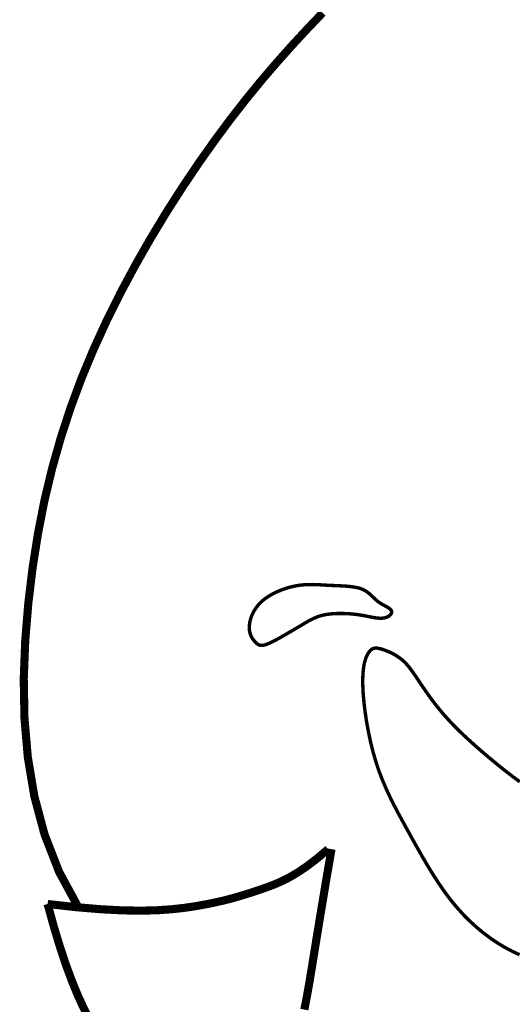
# Model space of a CAD drawing. Extents: x -6.8 to 7.2, y 1.9 to 16.7.
# Tile 147 of 156: x 0.126 to 0.265, y 7.561 to 7.841. Entities that reach past the tile are written whole.
import ezdxf

# ---------------------------------------------------------------- set-up
doc = ezdxf.new("R2010")
doc.units = 0
doc.header["$MEASUREMENT"] = 0
doc.layers.add('FACE', color=7, linetype='CONTINUOUS')

msp = doc.modelspace()

# ---------------------------------------------------------------- linework, layer by layer
at = {"layer": 'FACE'}
for points, const_width in [([(0.21169, 7.84253), (0.20728, 7.8379), (0.20292, 7.83319), (0.1986, 7.82833), (0.19428, 7.82328), (0.18995, 7.81797), (0.18557, 7.81236), (0.18113, 7.80637), (0.17661, 7.79998), (0.17205, 7.79321), (0.1675, 7.7861), (0.16302, 7.7787), (0.15865, 7.77104), (0.15444, 7.76319), (0.15045, 7.75516), (0.14673, 7.74702), (0.14331, 7.73879), (0.14022, 7.73043), (0.13744, 7.7219), (0.13497, 7.71316), (0.13282, 7.70414), (0.13099, 7.6948), (0.12947, 7.6851), (0.12825, 7.67499), (0.12738, 7.66444), (0.12696, 7.65356), (0.12716, 7.64249), (0.12811, 7.63135), (0.12996, 7.62027), (0.13287, 7.60939), (0.13698, 7.59884), (0.14245, 7.58874)], 0.0023), ([(0.26762, 7.62439), (0.26564, 7.62584), (0.26368, 7.62735), (0.26174, 7.6289), (0.2598, 7.63049), (0.25788, 7.6321), (0.25599, 7.63373), (0.25414, 7.63537), (0.25235, 7.637), (0.25064, 7.63863), (0.24902, 7.64024), (0.24751, 7.64183), (0.24611, 7.64339), (0.24483, 7.64491), (0.24365, 7.64639), (0.24257, 7.64781), (0.24158, 7.64917), (0.24068, 7.65046), (0.23985, 7.65168), (0.23909, 7.65282), (0.23839, 7.65386), (0.23774, 7.65483), (0.23712, 7.65571), (0.23652, 7.65652), (0.23593, 7.65725), (0.23534, 7.65793), (0.23472, 7.65855), (0.23408, 7.65912), (0.23339, 7.65964), (0.23267, 7.66012), (0.23193, 7.66055), (0.23119, 7.66094), (0.23045, 7.66128), (0.22973, 7.66157), (0.22905, 7.66182), (0.22842, 7.66203), (0.22784, 7.66218), (0.22732, 7.66229), (0.22684, 7.66233), (0.2264, 7.66229), (0.22599, 7.66217), (0.2256, 7.66196), (0.22523, 7.66164), (0.22486, 7.66122), (0.2245, 7.66067), (0.22415, 7.65998), (0.22383, 7.65912), (0.22355, 7.65808), (0.22332, 7.65684), (0.22316, 7.65537), (0.22308, 7.65366), (0.22309, 7.65168), (0.2232, 7.64942), (0.22342, 7.64693), (0.22374, 7.64426), (0.22416, 7.64145), (0.22469, 7.63857), (0.2253, 7.63567), (0.22601, 7.6328), (0.22682, 7.63002), (0.22771, 7.62735), (0.22869, 7.6248), (0.22974, 7.62234), (0.23087, 7.61993), (0.23205, 7.61757), (0.23328, 7.61522), (0.23456, 7.61286), (0.23588, 7.61046), (0.23723, 7.60801), (0.23862, 7.60552), (0.24004, 7.60302), (0.24151, 7.60052), (0.24302, 7.59805), (0.24458, 7.59564), (0.24619, 7.5933), (0.24786, 7.59106), (0.24959, 7.58894), (0.25137, 7.58694), (0.25322, 7.58507), (0.25512, 7.58331), (0.25707, 7.58167), (0.25907, 7.58016), (0.26112, 7.57876), (0.26322, 7.57749), (0.26537, 7.57634), (0.26754, 7.57532)], 0.000969), ([(0.13372, 7.58971), (0.14188, 7.5888), (0.14897, 7.58821), (0.15511, 7.5879), (0.16042, 7.58782), (0.165, 7.58795), (0.16898, 7.58823), (0.17247, 7.58862), (0.17559, 7.58908), (0.17844, 7.58959), (0.18106, 7.59012), (0.18349, 7.59067), (0.18577, 7.59125), (0.18791, 7.59186), (0.18997, 7.59248), (0.19197, 7.59312), (0.19394, 7.59378), (0.19592, 7.59447), (0.19795, 7.59524), (0.20006, 7.59615), (0.20229, 7.59728), (0.20469, 7.59869), (0.20729, 7.60045), (0.21013, 7.60262), (0.21325, 7.60527)], 0.0023), ([(0.21422, 7.60527), (0.21288, 7.59746), (0.21174, 7.59066), (0.21077, 7.58478), (0.20994, 7.5797), (0.20923, 7.5753), (0.20861, 7.57147), (0.20806, 7.56811), (0.20753, 7.56509), (0.20702, 7.56233), (0.20652, 7.55976)], 0.0023), ([(0.13372, 7.58971), (0.13556, 7.58304), (0.13734, 7.57718), (0.13906, 7.57206), (0.14072, 7.5676), (0.14232, 7.56373), (0.14386, 7.56036), (0.14535, 7.55742)], 0.0023)]:
    msp.add_lwpolyline(points, dxfattribs=dict(at, const_width=const_width))
at = {"layer": 'FACE', "const_width": 0.000969}
msp.add_lwpolyline([(0.19269, 7.66395), (0.19238, 7.66427), (0.19207, 7.66465), (0.19177, 7.66508), (0.19149, 7.66556), (0.19126, 7.66611), (0.19107, 7.66672), (0.19095, 7.6674), (0.19091, 7.66815), (0.19095, 7.66897), (0.19109, 7.66986), (0.19134, 7.67078), (0.19169, 7.67173), (0.19216, 7.67268), (0.19274, 7.67363), (0.19346, 7.67455), (0.1943, 7.67543), (0.19527, 7.67625), (0.19636, 7.677), (0.19754, 7.67769), (0.19878, 7.6783), (0.20007, 7.67884), (0.20139, 7.6793), (0.2027, 7.67967), (0.204, 7.67996), (0.20525, 7.68016), (0.20646, 7.68028), (0.20765, 7.68034), (0.20882, 7.68035), (0.20999, 7.68032), (0.21116, 7.68026), (0.21233, 7.68019), (0.21353, 7.68013), (0.21476, 7.68007), (0.21599, 7.68002), (0.21722, 7.67996), (0.21842, 7.67989), (0.21958, 7.67978), (0.22067, 7.67963), (0.22168, 7.67943), (0.22259, 7.67916), (0.22338, 7.67882), (0.22407, 7.67842), (0.22468, 7.67798), (0.22524, 7.67751), (0.22575, 7.67702), (0.22625, 7.67653), (0.22675, 7.67605), (0.22728, 7.67561), (0.22784, 7.6752), (0.22843, 7.67484), (0.22902, 7.67451), (0.22958, 7.67419), (0.2301, 7.6739), (0.23055, 7.67361), (0.23091, 7.67332), (0.23116, 7.67302), (0.23128, 7.67271), (0.23127, 7.6724), (0.23115, 7.67209), (0.23094, 7.67179), (0.23064, 7.67151), (0.23027, 7.67127), (0.22985, 7.67107), (0.22938, 7.67092), (0.22888, 7.67083), (0.22836, 7.67079), (0.22781, 7.67079), (0.22724, 7.67084), (0.22666, 7.67091), (0.22606, 7.67101), (0.22546, 7.67112), (0.22486, 7.67124), (0.22425, 7.67136), (0.22363, 7.67148), (0.223, 7.6716), (0.22235, 7.6717), (0.22167, 7.67181), (0.22094, 7.6719), (0.22018, 7.67198), (0.21936, 7.67205), (0.21848, 7.6721), (0.21756, 7.67213), (0.2166, 7.67214), (0.21563, 7.67212), (0.21466, 7.67207), (0.2137, 7.67198), (0.21276, 7.67185), (0.21187, 7.67168), (0.21103, 7.67146), (0.21023, 7.67119), (0.20949, 7.67089), (0.20878, 7.67057), (0.2081, 7.67022), (0.20745, 7.66986), (0.20682, 7.66949), (0.20621, 7.66913), (0.20561, 7.66876), (0.20501, 7.66841), (0.20441, 7.66805), (0.20381, 7.6677), (0.20319, 7.66733), (0.20255, 7.66696), (0.20189, 7.66658), (0.2012, 7.66617), (0.20048, 7.66576), (0.19973, 7.66533), (0.19898, 7.66491), (0.19824, 7.66451), (0.19751, 7.66414), (0.19682, 7.6638), (0.19618, 7.66352), (0.1956, 7.6633), (0.19509, 7.66316), (0.19464, 7.66309), (0.19425, 7.66308), (0.1939, 7.66314), (0.19358, 7.66326), (0.19328, 7.66344), (0.19298, 7.66367)], close=True, dxfattribs=at)

doc.saveas('drawing.dxf')
